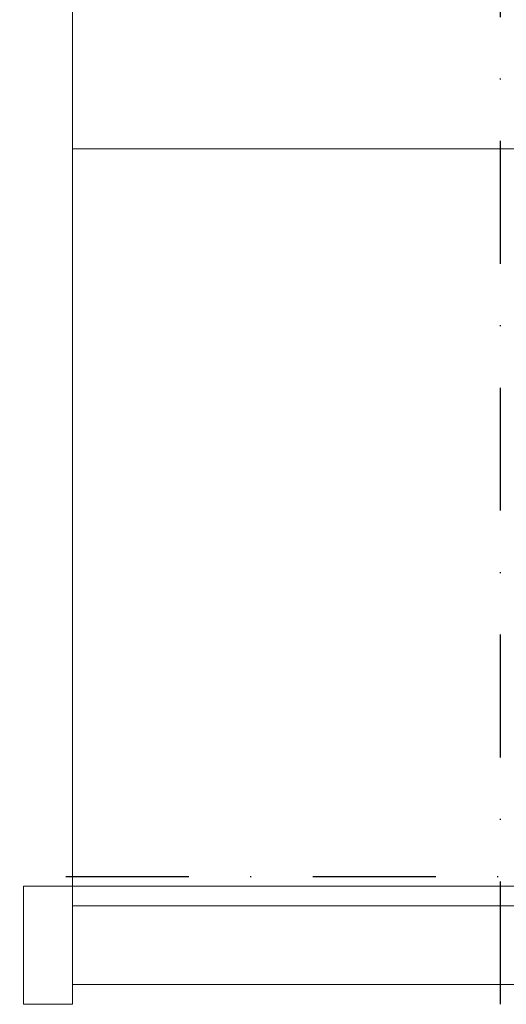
# Model space of a CAD drawing. Header units: centimetres. Extents: x -2715 to 104803, y -2927 to 32152.
# Tile 57 of 72: x 88887 to 88936, y -449 to -349. Entities that reach past the tile are written whole.
import ezdxf
from ezdxf.lldxf.tags import DXFTag

# ---------------------------------------------------------------- set-up
doc = ezdxf.new("R2010")
doc.units = ezdxf.units.CM
doc.header["$MEASUREMENT"] = 0
doc.linetypes.add('DASHDOT2', pattern=[0.5, 0.25, -0.125, 0, -0.125])
doc.layers.add('1_ doors proj.', color=252, linetype='Continuous', lineweight=15)
doc.layers.add('1_ przerywana  S_CONSTRUCTION', color=252, linetype='DASHDOT2', lineweight=25)
tags = doc.linetypes.add('Dash', pattern=[15, 10, -5]).pattern_tags.tags
tags[6:7] = [DXFTag(74, 4), DXFTag(75, 0), DXFTag(340, '0'), DXFTag(46, 0.0), DXFTag(50, 0.0), DXFTag(44, 0.0), DXFTag(45, 0.0)]
tags[4:5] = [DXFTag(74, 4), DXFTag(75, 0), DXFTag(340, '0'), DXFTag(46, 0.0), DXFTag(50, 0.0), DXFTag(44, 0.0), DXFTag(45, 0.0)]

# ---------------------------------------------------------------- blocks, each defined once
blk = doc.blocks.new('vcfnbvcnbvm')
at = {"linetype": 'Dash', "ltscale": 20}
for points in [[(-205, 6), (-5, 6), (-5, 306), (-205, 306), (-205, 6)], [(-205, 81), (-5, 81)]]:
    blk.add_lwpolyline(points, dxfattribs=at)
for points in [[(-210, 6), (-205, 6), (-205, -6), (-210, -6), (-210, 6)], [(-210, 6), (-205, 6), (-205, -6), (-210, -6), (-210, 6)], [(-205, 4), (-5, 4), (-5, -4), (-205, -4), (-205, 6)]]:
    blk.add_lwpolyline(points)

msp = doc.modelspace()

# ---------------------------------------------------------------- linework, layer by layer
at = {"layer": '1_ przerywana  S_CONSTRUCTION', "ltscale": 50}
for points in [[(88935.55, -449.07), (88935.55, 681.93)], [(86682.55, -436.07), (89183.55, -436.07)]]:
    msp.add_lwpolyline(points, dxfattribs=at)

# ---------------------------------------------------------------- block references
at = {"layer": '1_ doors proj.'}
msp.add_blockref('vcfnbvcnbvm', (89097.05, -443.07), dxfattribs=at)

doc.saveas('drawing.dxf')
